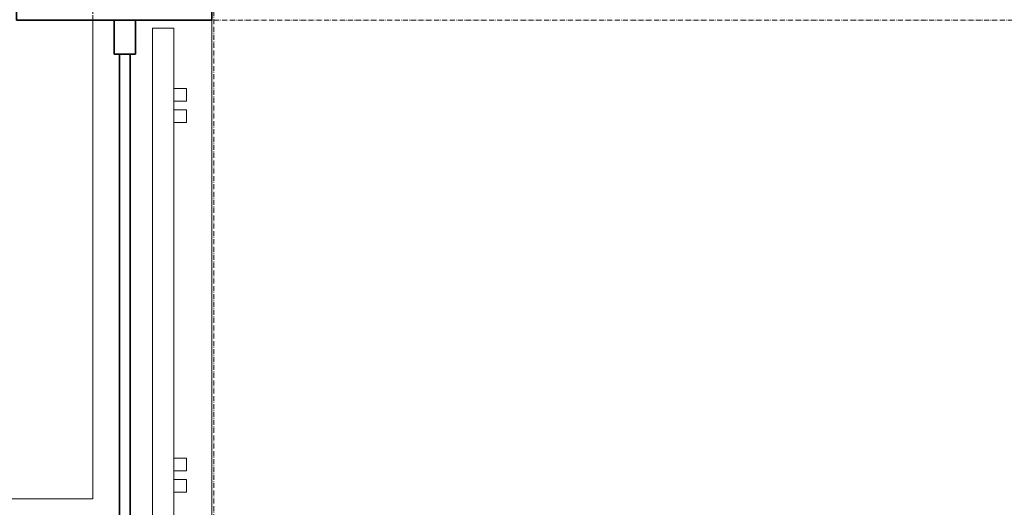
# Model space of a CAD drawing. Header units: inches. Extents: x -96941 to 10978768, y -673 to 1070890.
# Tile 26 of 256: x 55205 to 57524, y 2233 to 3381. Entities that reach past the tile are written whole.
import ezdxf

# ---------------------------------------------------------------- set-up
doc = ezdxf.new("R2010")
doc.units = ezdxf.units.IN
doc.linetypes.add('ACAD_ISO02W100', pattern=[15, 12, -3])
doc.linetypes.add('ACAD_ISO10W100', pattern=[18.5, 12, -3, 0.5, -3])
for name, color, linetype, lineweight in [('!_A_01_TENKÁ', 8, 'Continuous', 13), ('!_A_03_ČIARKOVANÁ', 41, 'ACAD_ISO02W100', 13), ('!_A_04_BODKOČIARKOVANÁ', 30, 'ACAD_ISO10W100', 13), ('A-WALL', 113, 'Continuous', 18)]:
    doc.layers.add(name, color=color, linetype=linetype, lineweight=lineweight)
doc.layers.add('!_A_52_NOVÉ KCIE', color=7, linetype='Continuous', lineweight=13, true_color=0xa30000)

msp = doc.modelspace()

# ---------------------------------------------------------------- linework, layer by layer
at = {"layer": '!_A_01_TENKÁ'}
for p, q in [((55518.011, 2133.404), (55518.011, 3361.285)), ((55518.011, 3361.285), (55568.011, 3361.285)), ((55568.011, 3361.285), (55568.011, 2133.404)), ((55568.011, 3189.23), (55568.011, 3219.23)), ((55568.011, 3219.23), (55598.011, 3219.23)), ((55598.011, 3219.23), (55598.011, 3189.23)), ((55598.011, 3189.23), (55568.011, 3189.23)), ((55568.011, 3139.23), (55568.011, 3169.23)), ((55568.011, 3169.23), (55598.011, 3169.23)), ((55598.011, 3169.23), (55598.011, 3139.23)), ((55598.011, 3139.23), (55568.011, 3139.23)), ((55568.011, 2318.996), (55568.011, 2348.996)), ((55568.011, 2348.996), (55598.011, 2348.996)), ((55598.011, 2348.996), (55598.011, 2318.996)), ((55598.011, 2318.996), (55568.011, 2318.996)), ((55568.011, 2268.996), (55568.011, 2298.996)), ((55568.011, 2298.996), (55598.011, 2298.996)), ((55598.011, 2298.996), (55598.011, 2268.996)), ((55598.011, 2268.996), (55568.011, 2268.996))]:
    msp.add_line(p, q, dxfattribs=at)
at = {"layer": '!_A_03_ČIARKOVANÁ'}
msp.add_lwpolyline([(55377.735, 3380.404), (55377.735, 7543.404)], dxfattribs=at)
at = {"layer": '!_A_04_BODKOČIARKOVANÁ', "color": 14, "true_color": 0xa30000}
msp.add_lwpolyline([(72195.735, 5943.404), (72195.735, 3380.404), (55642.735, 3380.404)], dxfattribs=at)
at = {"layer": '!_A_04_BODKOČIARKOVANÁ'}
msp.add_lwpolyline([(55662.735, 3993.404), (55662.735, 1593.404), (51650.93, 1593.404)], dxfattribs=at)
at = {"layer": '!_A_52_NOVÉ KCIE', "lineweight": 35}
msp.add_lwpolyline([(55197.735, 7673.404), (55197.735, 3380.404), (55657.735, 3380.404), (55657.735, 3630.338)], dxfattribs=at)
for points in [[(55427.735, 3380.404), (55477.735, 3380.404), (55477.735, 3300.404), (55427.735, 3300.404)], [(55440.235, 3300.404), (55465.235, 3300.404), (55465.235, 2213.404), (55440.235, 2213.404)]]:
    msp.add_lwpolyline(points, close=True, dxfattribs=at)
at = {"layer": 'A-WALL', "color": 7}
for p, q in [((55377.735, 2253.404), (55377.735, 3380.404)), ((55657.735, 3380.404), (55377.735, 3380.404)), ((55657.735, 3380.404), (55657.735, 2003.404)), ((51650.93, 2253.404), (55377.735, 2253.404))]:
    msp.add_line(p, q, dxfattribs=at)

doc.saveas('drawing.dxf')
